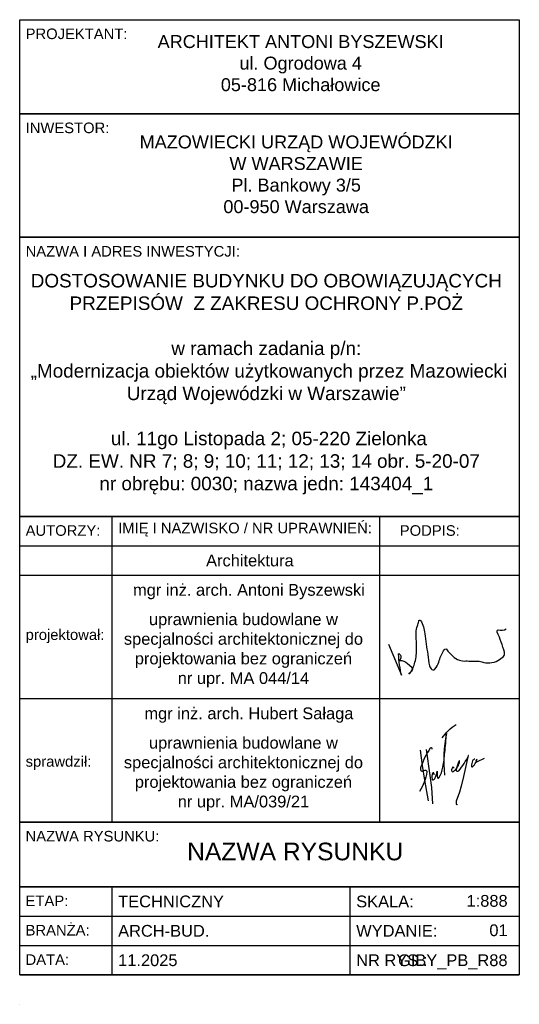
# Model space of a CAD drawing. Header units: millimetres. Extents: x 0 to 850, y -50 to 1625.
import ezdxf

# ---------------------------------------------------------------- set-up
doc = ezdxf.new("R2010")
doc.units = ezdxf.units.MM
doc.layers.add('_HSA_PODPISY', color=7, linetype='Continuous', lineweight=30, true_color=0x075af2)
doc.layers.add('help', color=6, linetype='Continuous', plot=False)
doc.styles.get("Standard").update_dxf_attribs({"font": 'Arial.ttf'})

msp = doc.modelspace()

# ---------------------------------------------------------------- linework, layer by layer
for points in [[(0, 1625), (850, 1625), (850, 1465), (0, 1465)], [(0, 1465), (850, 1465), (850, 1255), (0, 1255)], [(0, 1255), (850, 1255), (850, 780), (0, 780)], [(0, 780), (850, 780), (850, 260), (0, 260)], [(0, 260), (850, 260), (850, 150), (0, 150)], [(0, 150), (850, 150), (850, 0), (0, 0)]]:
    msp.add_lwpolyline(points, close=True)
for points in [[(0, 1465), (850, 1465)], [(0, 1255), (850, 1255)], [(0, 780), (850, 780)], [(0, 780), (850, 780)], [(157.5, 260), (157.5, 780)], [(612.5, 260), (612.5, 780)], [(0, 730), (850, 730)], [(0, 680), (850, 680)], [(0, 470), (850, 470)], [(0, 260), (850, 260)], [(0, 260), (850, 260)], [(0, 260), (850, 260)], [(157.5, 260), (850, 260)], [(0, 150), (850, 150)], [(157.5, 0), (157.5, 150)], [(562.5, 0), (562.5, 150)], [(0, 100), (850, 100)], [(0, 50), (850, 50)], [(0, 0), (850, 0)], [(0, -50), (0, -50)]]:
    msp.add_lwpolyline(points)
at = {"layer": '_HSA_PODPISY'}
for p, q in [((691.8, 383.7), (697.6, 339.2)), ((697.6, 339.2), (700.5, 318.7)), ((700.5, 318.7), (702.5, 290.9))]:
    msp.add_line(p, q, dxfattribs=at)
at = {"layer": '_HSA_PODPISY', "color": 144, "true_color": 0x1c5fa6}
for points in [[(646.3, 535.1, -0.157358), (659.8, 529.9), (667.1, 523.6, -0.39919), (667.7, 518.3, -0.027391), (662.1, 511.8, -0.832589), (661.9, 511.9, 0.135472), (671.6, 529.2, 0.0873), (675.1, 552.8, -0.004077), (674.7, 582.3, -0.08825), (676.6, 593.7, 0.04043), (678.8, 601.8, -0.532984), (681.9, 603.1, -0.136524), (689, 580.4, -0.008578), (694.1, 545.1, 0.031841), (697.3, 525.7, 0.180881), (701.4, 519.4, 0.405565), (706.4, 520.1, 0.085404), (712.9, 532.3, -0.042606), (721.2, 551.6, -0.116), (723.4, 554.1, -0.319754), (726.2, 554.1, 0.073668), (736.8, 542.1, 0.09118), (748.1, 535.5, 0.103644), (759, 534.1, -0.043873), (763.9, 534, 0.042074), (777.3, 533.8, -0.101185), (786.4, 532.5, 0.102874), (799.9, 530.8, 0.11393), (813.6, 535, 0.047086), (823, 541.7, 0.320594), (824.6, 548.8, 0.044628), (812.4, 583.1, -0.427071), (814.1, 587.3, 0.250525), (827.9, 588.8, -0.306814)], [(627.4, 562.9), (649.3, 509.7, -0.020755), (644.3, 545.5, -0.661509), (645.8, 546.4, -0.460333), (646.3, 535.1, 2.548542)]]:
    msp.add_lwpolyline(points, format="xyb", dxfattribs=at)
at = {"layer": '_HSA_PODPISY'}
for points in [[(718.6, 403.1, -0.084957), (742.3, 426.2)], [(705, 340.1, 0.046925), (704.6, 343.3, 0.718461), (702.9, 343.6, 0.175041), (701.7, 332.9, 0.396775), (703.6, 331.7, 0.210444), (705.7, 333.2, 0.127035), (710, 346.4), (710.5, 337.6, 0.132243), (711.4, 334.8, 0.706153), (713, 335.2, 0.104602), (719.9, 353.5, 0.033496), (723.1, 378.2, 0.022412), (726, 410.8, 0.075684), (722.7, 339.9, 0.90013)], [(701.8, 384.3, 0.805275), (698.4, 385.7, 0.059073), (682.5, 353.9, 0.19453), (682.4, 347.8, 0.268062), (683.9, 346.7, 0.116277), (686.1, 346.9, -0.056083), (690.1, 348.2, -0.511598), (692.9, 345.2, -0.092683), (680.3, 312, 1.798871)], [(739, 351.7), (737.6, 353.3, 0.598976), (736.1, 353, 0.106335), (734.8, 347.5, 0.582054), (737.8, 345.9, 0.21199), (748.5, 363.9, 0.829738), (747.8, 364, 0.04141), (742.5, 349.5, 0.756622), (747, 347.2, 0.060078), (763.7, 372.9, 0.905673), (763.1, 373.3), (755.2, 337.6), (751, 321.3), (748.3, 310.7), (742.7, 295.3, 0.144207), (742.5, 291.1, 0.460093), (745.1, 289.7, -0.193253)], [(774.2, 367.2, 0.258861), (770.5, 364, 0.119387), (768.6, 355.1, 0.548874), (770.1, 354.2, 0.119658), (776, 361.5, 0.046854), (778, 367, 0.60249), (777.6, 367, 0.180612), (776.1, 363.5, 0.360897), (776.9, 362.5, 0.176096), (778.9, 362.8), (791, 368.7)]]:
    msp.add_lwpolyline(points, format="xyb", dxfattribs=at)
msp.add_lwpolyline([(681.1, 382.2), (685, 356.3), (688.7, 331.2), (695, 296.1)], dxfattribs=at)

# ---------------------------------------------------------------- texts
at = {"attachment_point": 1}
for s, insert, char_height, width in [('PROJEKTANT:', (10.1, 1610), 18, 365), ('\\pxqc;ARCHITEKT ANTONI BYSZEWSKI\\Pul. Ogrodowa 4\\P05-816 Michałowice', (63, 1598.8), 22, 830), ('\\pxql;INWESTOR:', (10.1, 1450), 18, 365), ('\\pxqc;MAZOWIECKI URZĄD WOJEWÓDZKI \\PW WARSZAWIE\\PPl. Bankowy 3/5\\P00-950 Warszawa', (0, 1428), 22, 940.745), ('\\pxql;NAZWA I ADRES INWESTYCJI:', (10.1, 1240), 18, 365), ('\\pxqc;DOSTOSOWANIE BUDYNKU DO OBOWIĄZUJĄCYCH PRZEPISÓW  Z ZAKRESU OCHRONY P.POŻ\\P\\Pw ramach zadania p/n:\\P „Modernizacja obiektów użytkowanych przez Mazowiecki Urząd Wojewódzki w Warszawie”\\P \\P ul. 11go Listopada 2; 05-220 Zielonka\\PDZ. EW. NR 7; 8; 9; 10; 11; 12; 13; 14 obr. 5-20-07\\Pnr obrębu: 0030; nazwa jedn: 143404_1', (10, 1192.5), 23, 819.132), ('\\pxql;IMIĘ I NAZWISKO / NR UPRAWNIEŃ:', (167.5, 769.2), 18, 445), ('\\pxql;AUTORZY:', (10.1, 765), 18, 365), ('\\pxql;PODPIS:', (646.7, 765), 18, 365), ('\\pxql;Architektura', (317.1, 715), 20, 445), ('\\pxqc;mgr inż. arch. Antoni Byszewski', (167.5, 665), 20, 445), ('\\pxqc;uprawnienia budowlane w specjalności architektonicznej do projektowania bez ograniczeń\\Pnr upr. MA 044/14', (158.2, 615), 20, 445), ('\\pxql;projektował:', (10.1, 587.8), 18, 365), ('\\pxqc;mgr inż. arch. Hubert Sałaga', (167.5, 455), 20, 445), ('\\pxqc;uprawnienia budowlane w specjalności architektonicznej do projektowania bez ograniczeń\\Pnr upr. MA/039/21', (158.2, 405), 20, 445), ('\\pxql;sprawdził:', (10.1, 372.2), 18, 365), ('\\pxql;NAZWA RYSUNKU:', (10, 245), 18, 365), ('\\pxql;ETAP:', (10, 135), 18, 365), ('TECHNICZNY', (167.5, 135), 20, 365), ('\\pxql;SKALA:', (572.5, 135), 20, 150), ('\\pxql;BRANŻA:', (10, 85), 18, 365), ('ARCH-BUD.', (167.5, 85), 20, 365), ('\\pxql;WYDANIE:', (572.5, 85), 20, 150), ('\\pxqr;01', (572.5, 86), 20, 257.645), ('\\pxql;DATA:', (10, 35), 18, 365), ('11.2025', (167.5, 35), 20, 355), ('\\pxql;NR RYS.:', (572.5, 35), 20, 150)]:
    msp.add_mtext(s, dxfattribs=dict(at, insert=insert, char_height=char_height, width=width))
at = {"layer": 'help', "attachment_point": 1}
for s, insert, char_height, width in [('\\pxqc;NAZWA RYSUNKU', (10, 225), 30, 917.5), ('\\pxqr;1:888', (572.5, 136), 20, 257.645), ('\\pxqr;GIBY_PB_R88', (572.5, 35), 20, 257.5)]:
    msp.add_mtext(s, dxfattribs=dict(at, insert=insert, char_height=char_height, width=width))

doc.saveas('drawing.dxf')
